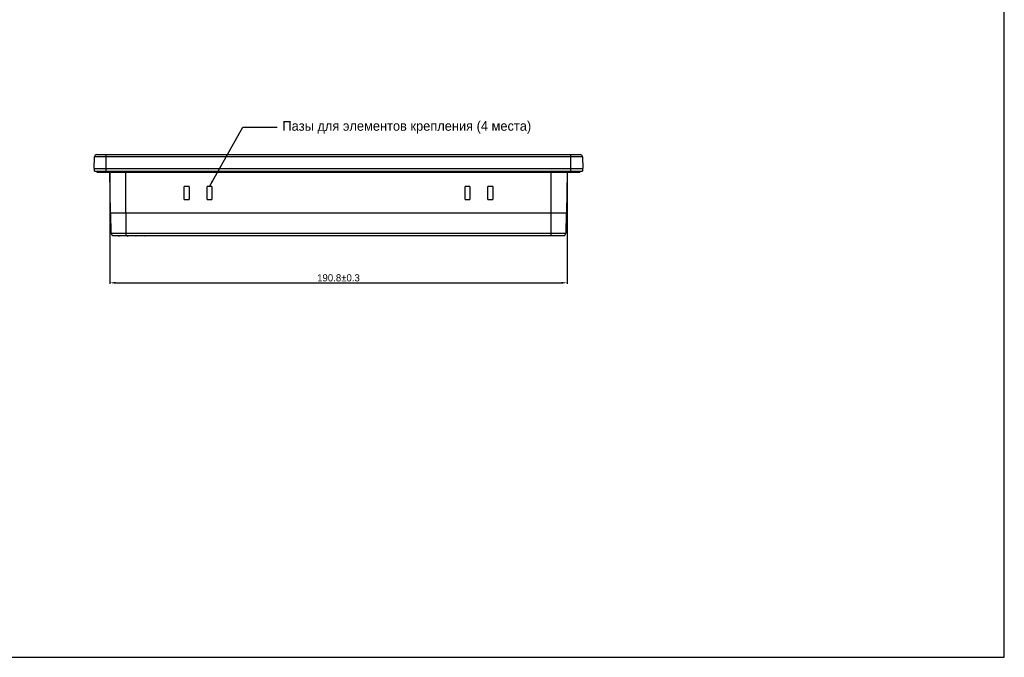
# Model space of a CAD drawing. Extents: x 1181 to 2072, y -1513 to -883.
# Tile 2 of 7: x 1661 to 2072, y -1513 to -1247. Entities that reach past the tile are written whole.
import ezdxf

# ---------------------------------------------------------------- set-up
doc = ezdxf.new("R2010")
doc.units = 0
doc.header["$LTSCALE"] = 0.25
doc.layers.get('0').update_dxf_attribs({"color": 2, "linetype": 'CONTINUOUS'})
doc.layers.get('DEFPOINTS').update_dxf_attribs({"linetype": 'CONTINUOUS'})
doc.layers.add('实线', color=2, linetype='CONTINUOUS')
doc.layers.add('标注', color=8, linetype='CONTINUOUS')
doc.styles.add('STYLE1', font='txt')
doc.dimstyles.get("Standard").update_dxf_attribs({"dimtxt": 3, "dimasz": 2.5, "dimexe": 0.5, "dimexo": 0.5, "dimgap": 0.5, "dimtad": 1, "dimdec": 1, "dimtxsty": 'STANDARD', "dimcen": 2.5, "dimclrd": 256, "dimclre": 256, "dimclrt": 256, "dimazin": 3, "dimtfac": 0.5, "dimtdec": 1, "dimtmove": 0, "dimatfit": 3, "dimtolj": 1})

# ---------------------------------------------------------------- blocks, each defined once
blk = doc.blocks.new('*D424')
at = {"layer": 'DEFPOINTS', "color": 0}
for p in [(1698.65, -1310.98), (1889.49, -1310.98), (1889.49, -1357.18)]:
    blk.add_point(p, dxfattribs=at)
at = {"layer": '标注'}
for p, q in [((1698.65, -1311.48), (1698.65, -1357.68)), ((1889.49, -1311.48), (1889.49, -1357.68)), ((1701.15, -1357.18), (1886.99, -1357.18))]:
    blk.add_line(p, q, dxfattribs=at)
for points in [[(1701.15, -1356.77), (1701.15, -1357.6), (1698.65, -1357.18)], [(1886.99, -1356.77), (1886.99, -1357.6), (1889.49, -1357.18)]]:
    blk.add_solid(points, dxfattribs=at)
at = {"layer": '标注', "insert": (1794.07, -1355.13), "char_height": 3, "attachment_point": 5}
blk.add_mtext('\\A1;190.8±0.3', dxfattribs=at)

msp = doc.modelspace()

# ---------------------------------------------------------------- linework, layer by layer
at = {"color": 7, "linetype": 'CONTINUOUS'}
for p, q in [((2071.86, -1513.4), (2071.86, -883.4)), ((1180.86, -1513.4), (2071.86, -1513.4))]:
    msp.add_line(p, q, dxfattribs=at)
at = {"layer": '实线'}
for p, q in [((1692.11, -1309.47), (1692.28, -1304.64)), ((1895.86, -1304.64), (1692.28, -1304.64)), ((1693.28, -1303.68), (1894.86, -1303.68)), ((1697.07, -1303.68), (1697.07, -1310.98)), ((1891.07, -1310.98), (1891.07, -1303.68)), ((1895.86, -1304.64), (1896.03, -1309.47)), ((1692.11, -1309.47), (1896.03, -1309.47)), ((1692.31, -1310.68), (1692.31, -1309.68)), ((1895.83, -1309.68), (1692.31, -1309.68)), ((1895.83, -1309.68), (1895.83, -1310.68)), ((1692.31, -1310.68), (1895.83, -1310.68)), ((1693.31, -1310.68), (1693.31, -1310.98)), ((1693.31, -1310.98), (1894.83, -1310.98)), ((1699.01, -1327.98), (1698.65, -1310.98)), ((1705.27, -1310.98), (1705.27, -1328.18)), ((1882.87, -1328.18), (1882.87, -1310.98)), ((1889.49, -1310.98), (1889.13, -1327.98)), ((1894.83, -1310.68), (1894.83, -1310.98)), ((1729.72, -1322.48), (1729.72, -1316.98)), ((1731.72, -1316.98), (1729.72, -1316.98)), ((1731.72, -1316.98), (1731.72, -1322.48)), ((1739.22, -1322.48), (1739.22, -1316.98)), ((1741.22, -1316.98), (1739.22, -1316.98)), ((1741.22, -1316.98), (1741.22, -1322.48)), ((1848.92, -1316.98), (1846.92, -1316.98)), ((1846.92, -1322.48), (1846.92, -1316.98)), ((1848.92, -1316.98), (1848.92, -1322.48)), ((1858.42, -1316.98), (1856.42, -1316.98)), ((1856.42, -1322.48), (1856.42, -1316.98)), ((1858.42, -1316.98), (1858.42, -1322.48)), ((1729.72, -1322.48), (1731.72, -1322.48)), ((1739.22, -1322.48), (1741.22, -1322.48)), ((1846.92, -1322.48), (1848.92, -1322.48)), ((1856.42, -1322.48), (1858.42, -1322.48)), ((1699.01, -1327.98), (1889.13, -1327.98)), ((1699.24, -1336.5), (1699.06, -1328.18)), ((1889.08, -1328.18), (1699.06, -1328.18)), ((1700.07, -1328.18), (1700.07, -1327.98)), ((1705.32, -1328.18), (1705.32, -1337.48)), ((1882.82, -1337.48), (1882.82, -1328.18)), ((1888.08, -1327.98), (1888.08, -1328.18)), ((1889.08, -1328.18), (1888.91, -1336.5)), ((1699, -1334.48), (1699.03, -1336.1)), ((1699, -1334.48), (1699.2, -1334.48)), ((1699.21, -1334.97), (1699.01, -1334.97)), ((1699.03, -1335.99), (1699.23, -1335.99)), ((1699.03, -1336.1), (1699.23, -1336.1)), ((1699.24, -1336.5), (1888.91, -1336.5)), ((1700.24, -1337.48), (1887.91, -1337.48))]:
    msp.add_line(p, q, dxfattribs=at)
for centre, radius, start, end in [((1693.28, -1304.68), 1, 90, 178), ((1894.86, -1304.68), 1, 2, 90), ((1692.31, -1309.48), 0.2, 178, 270), ((1895.83, -1309.48), 0.2, 270, 2), ((1699.28, -1333.68), 0.3, 110.7942, 251.6058), ((1699.32, -1335.68), 0.3, 110.7942, 251.6058), ((1700.24, -1336.48), 1, 181.2, 270), ((1702.49, -1337.38), 0.3, 199.5487, 340.4513), ((1706.09, -1337.38), 0.3, 199.5487, 340.4513), ((1709.69, -1337.38), 0.3, 199.5487, 340.4513), ((1713.29, -1337.38), 0.3, 199.5487, 340.4513), ((1887.91, -1336.48), 1, 270, 358.8)]:
    msp.add_arc(centre, radius, start, end, dxfattribs=at)

# ---------------------------------------------------------------- texts
at = {"layer": '标注', "style": 'STYLE1'}
msp.add_text('Пазы для элементов крепления (4 места)', height=4, dxfattribs=at).set_placement((1770.68, -1293.76))

# ---------------------------------------------------------------- dimensions: what is measured, and where the dimension line sits
at = {"layer": '标注'}
dim = msp.add_linear_dim(base=(1889.49, -1357.18), p1=(1698.65, -1310.98), p2=(1889.49, -1310.98), dimstyle='STANDARD', override={"dimtol": 1, "dimtp": 0.3, "dimtm": 0.3, "dimtfac": 1}, dxfattribs=at)
dim.commit()
dim.dimension.update_dxf_attribs({"geometry": '*D424', "text_midpoint": (1794.07, -1355.13)})

# ---------------------------------------------------------------- leaders
msp.add_leader([(1740.22, -1316.98), (1754.18, -1292.29), (1768.45, -1292.29)], dimstyle='STANDARD', override={"dimgap": 0.5, "dimtad": 0}, dxfattribs=at)

doc.saveas('drawing.dxf')
